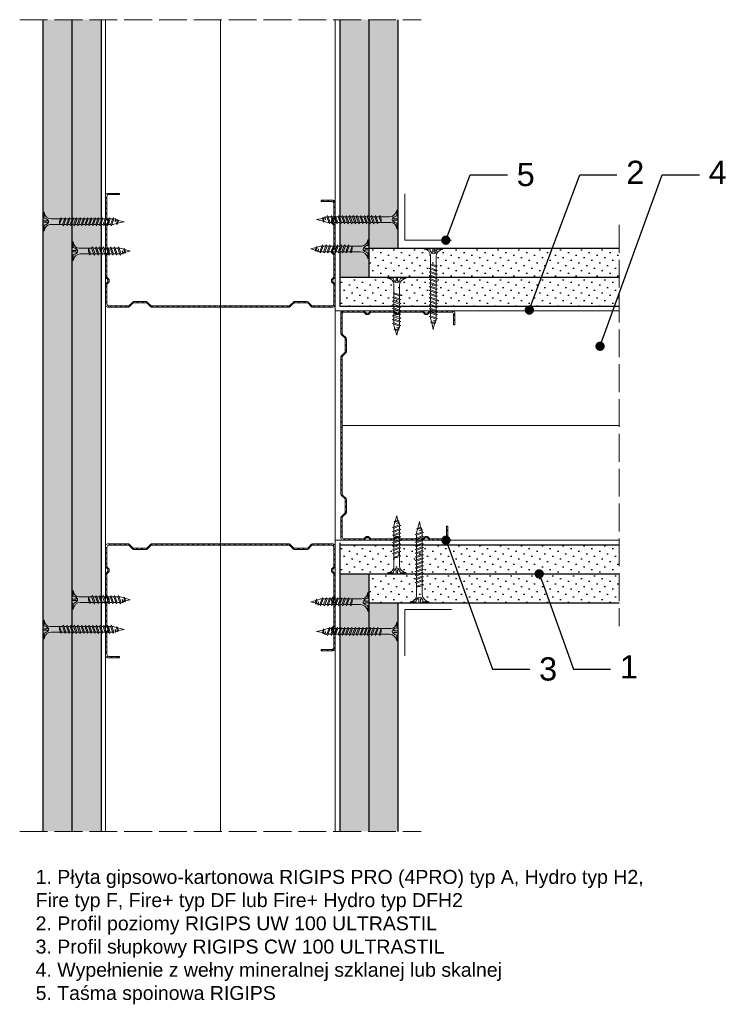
# Model space of a CAD drawing. Header units: millimetres. Extents: x 1644 to 2834, y 592 to 1017.
# Tile 2 of 2: x 2530 to 2834, y 592 to 1017. Entities that reach past the tile are written whole.
import ezdxf
from ezdxf import colors
from ezdxf.entities.mleader import LeaderData, LeaderLine
from ezdxf.math import Vec2, Vec3

# ---------------------------------------------------------------- set-up
doc = ezdxf.new("R2010")
doc.units = ezdxf.units.MM
doc.linetypes.add('ACAD_ISO02W100', pattern=[15, 12, -3])
for name, color, linetype, lineweight in [('_ISOVER WELNA', 7, 'BATTING', 9), ('_RIGIPS AKCESORIA', 7, 'Continuous', 18), ('_RIGIPS G-K', 7, 'Continuous', 25), ('_RIGIPS PROFIL', 7, 'Continuous', 18), ('OPISY', 7, 'Continuous', 9), ('PRZERYWANA', 7, 'ACAD_ISO02W100', 9)]:
    doc.layers.add(name, color=color, linetype=linetype, lineweight=lineweight)
doc.styles.get("Standard").update_dxf_attribs({"font": 'arial.ttf'})
doc.linetypes.add('BATTING', pattern='A,0.00254,-2.54,[134,ltypeshp.shx,S=2.54,R=0,X=-2.54,Y=0],-5.08,[134,ltypeshp.shx,S=2.54,R=180,X=2.54,Y=0],-2.54', length=10.16254)

# ---------------------------------------------------------------- blocks, each defined once
blk = doc.blocks.new('TN 25')
at = {"layer": '_RIGIPS AKCESORIA'}
for p, q in [((0, -0.84), (0, 7.16)), ((0, 7.16), (0.46, 7.16)), ((0.46, 4.78), (0, 4.78)), ((0.46, 7.16), (0.46, 4.78)), ((3.02, 4.46), (8.47, 4.46)), ((7.12, 4.46), (7.12, 3.18)), ((8.03, 2.01), (7.12, 4.46)), ((8.47, 4.46), (8.79, 5)), ((9.61, 1.51), (8.47, 4.46)), ((8.79, 5), (9.93, 2.01)), ((9, 4.46), (10.1, 4.46)), ((10.1, 4.46), (10.41, 5)), ((11.23, 1.51), (10.1, 4.46)), ((10.41, 5), (11.56, 2.01)), ((10.62, 4.46), (11.67, 4.46)), ((11.67, 4.46), (11.99, 5)), ((12.81, 1.51), (11.67, 4.46)), ((11.99, 5), (13.14, 2.01)), ((12.2, 4.46), (13.21, 4.46)), ((13.21, 4.46), (13.52, 5)), ((14.34, 1.51), (13.21, 4.46)), ((13.52, 5), (14.67, 2.01)), ((13.73, 4.46), (14.8, 4.46)), ((14.8, 4.46), (15.12, 5)), ((15.94, 1.51), (14.8, 4.46)), ((15.12, 5), (16.26, 2.01)), ((15.33, 4.46), (16.42, 4.46)), ((16.42, 4.46), (16.73, 5)), ((17.55, 1.51), (16.42, 4.46)), ((16.73, 5), (17.88, 2.01)), ((16.94, 4.46), (17.99, 4.46)), ((17.99, 4.46), (18.31, 5)), ((19.13, 1.51), (17.99, 4.46)), ((18.31, 5), (19.45, 2.01)), ((18.52, 4.46), (19.68, 4.46)), ((19.68, 4.46), (20, 5)), ((20.82, 1.51), (19.68, 4.46)), ((20, 5), (21.14, 2.01)), ((20.21, 4.46), (20.7, 4.46)), ((20.7, 4.46), (22.28, 3.98)), ((22.28, 3.98), (22.56, 4.37)), ((22.56, 4.37), (23.03, 2.71)), ((0, 3.5), (1.77, 3.5)), ((0, 2.83), (1.77, 2.83)), ((0.46, 1.64), (0, 1.64)), ((0.46, -0.84), (0.46, 1.64)), ((1.77, 3.5), (1.77, 4.2)), ((1.77, 2.83), (1.77, 2.18)), ((7.49, 2.01), (3.55, 2.01)), ((7.12, 3.18), (7.65, 1.53)), ((7.65, 1.53), (8.03, 2.01)), ((9.41, 2.01), (8.03, 2.01)), ((9.93, 2.01), (9.61, 1.51)), ((11.04, 2.01), (9.93, 2.01)), ((11.56, 2.01), (11.23, 1.51)), ((12.61, 2.01), (11.56, 2.01)), ((13.14, 2.01), (12.81, 1.51)), ((14.15, 2.01), (13.14, 2.01)), ((14.67, 2.01), (14.34, 1.51)), ((15.74, 2.01), (14.67, 2.01)), ((16.26, 2.01), (15.94, 1.51)), ((17.36, 2.01), (16.26, 2.01)), ((17.88, 2.01), (17.55, 1.51)), ((18.93, 2.01), (17.88, 2.01)), ((19.45, 2.01), (19.13, 1.51)), ((19.45, 2.01), (20.62, 2.01)), ((21.14, 2.01), (20.82, 1.51)), ((21.14, 2.01), (21.81, 2.12)), ((21.85, 1.83), (21.67, 3.28)), ((21.67, 3.28), (22.14, 2.4)), ((22.14, 2.4), (21.85, 1.83)), ((22.7, 2.36), (22.14, 2.4)), ((22.7, 2.36), (22.28, 3.98)), ((23.03, 2.71), (22.7, 2.36)), ((22.71, 3.85), (25, 3.24)), ((25, 3.24), (23.03, 2.71)), ((0, -0.84), (0.46, -0.84))]:
    blk.add_line(p, q, dxfattribs=at)
for centre, major_axis, ratio, start_param, end_param in [((3.09, 7.67), (0.17, 3.2), 0.826134, 1.773653, 3.180586), ((-0.04, 0.9), (0, 3.93), 0.848176, -0.720942, -0.151112), ((3.37, -1.57), (0.28, 3.57), 0.832181, 0.035984, 1.430787), ((-2.73, 15.91), (0, 14.76), 0.848176, 3.399396, 3.475072), ((0.59, 4.62), (0, 2.81), 0.848176, 3.475072, 3.862535), ((1.66, 3.18), (0, 0.895), 0.848176, -1.552777, -0.720942), ((1.66, 3.18), (0, 0.895), 0.848176, 3.862535, 4.730408)]:
    blk.add_ellipse(centre, major_axis=major_axis, ratio=ratio, start_param=start_param, end_param=end_param, dxfattribs=at)
blk = doc.blocks.new('CW 100 ULTRASTIL')
h = blk.add_hatch()
h.set_pattern_fill('ANSI31', color=256, scale=0.5, style=0)
h.paths.add_polyline_path([(179.46, 109.85, -0.198912), (179.6, 110.2), (181.11, 111.71, 0.198912), (181.26, 112.06), (181.26, 117.65, 0.198912), (181.11, 118), (179.6, 119.51, -0.198912), (179.46, 119.86), (179.46, 128.31, -0.414214), (180.26, 129.11), (188.58, 129.11, -0.198912), (188.93, 128.96), (189.64, 128.25, 0.198912), (189.99, 128.11), (190.58, 128.11, 0.198912), (190.93, 128.25), (191.64, 128.96, -0.198912), (191.99, 129.11), (201.28, 129.11, -0.198912), (201.63, 128.96), (202.34, 128.25, 0.198912), (202.69, 128.11), (203.28, 128.11, 0.198912), (203.63, 128.25), (204.34, 128.96, -0.198912), (204.69, 129.11), (213.98, 129.11, -0.198912), (214.33, 128.96), (215.04, 128.25, 0.198912), (215.39, 128.11), (215.98, 128.11, 0.198912), (216.33, 128.25), (217.04, 128.96, -0.198912), (217.39, 129.11), (226.56, 129.11, -0.414214), (227.36, 128.31), (227.36, 123.66), (227.91, 123.66), (227.91, 128.86, 0.414214), (227.11, 129.66), (217.39, 129.66, 0.198912), (217.04, 129.51), (216.33, 128.8, -0.198912), (215.98, 128.66), (215.39, 128.66, -0.198912), (215.04, 128.8), (214.33, 129.51, 0.198912), (213.98, 129.66), (204.69, 129.66, 0.198912), (204.34, 129.51), (203.63, 128.8, -0.198912), (203.28, 128.66), (202.69, 128.66, -0.198912), (202.34, 128.8), (201.63, 129.51, 0.198912), (201.28, 129.66), (191.99, 129.66, 0.198912), (191.64, 129.51), (190.93, 128.8, -0.198912), (190.58, 128.66), (189.99, 128.66, -0.198912), (189.64, 128.8), (188.93, 129.51, 0.198912), (188.58, 129.66), (179.71, 129.66, 0.414214), (178.91, 128.86), (178.91, 119.86, 0.198912), (179.05, 119.51), (180.56, 118, -0.198912), (180.71, 117.65), (180.71, 112.06, -0.198912), (180.56, 111.71), (179.05, 110.2, 0.198912), (178.91, 109.85), (178.91, 50.66, 0.198912), (179.05, 50.31), (180.56, 48.8, -0.198912), (180.71, 48.45), (180.71, 42.86, -0.198912), (180.56, 42.51), (179.05, 41, 0.198912), (178.91, 40.65), (178.91, 31.66, 0.414214), (179.71, 30.86), (188.58, 30.86, 0.198912), (188.93, 31), (189.64, 31.71, -0.198912), (189.99, 31.86), (190.58, 31.86, -0.198912), (190.93, 31.71), (191.64, 31, 0.198912), (191.99, 30.86), (201.28, 30.86, 0.198912), (201.63, 31), (202.34, 31.71, -0.198912), (202.69, 31.86), (203.28, 31.86, -0.198912), (203.63, 31.71), (204.34, 31, 0.198912), (204.69, 30.86), (213.98, 30.86, 0.198912), (214.33, 31), (215.04, 31.71, -0.198912), (215.39, 31.86), (215.98, 31.86, -0.198912), (216.33, 31.71), (217.04, 31, 0.198912), (217.39, 30.86), (224.11, 30.86, 0.414214), (224.91, 31.66), (224.91, 36.86), (224.36, 36.86), (224.36, 32.21, -0.414214), (223.56, 31.41), (217.39, 31.41, -0.198912), (217.04, 31.55), (216.33, 32.26, 0.198912), (215.98, 32.41), (215.39, 32.41, 0.198912), (215.04, 32.26), (214.33, 31.55, -0.198912), (213.98, 31.41), (204.69, 31.41, -0.198912), (204.34, 31.55), (203.63, 32.26, 0.198912), (203.28, 32.41), (202.69, 32.41, 0.198912), (202.34, 32.26), (201.63, 31.55, -0.198912), (201.28, 31.41), (191.99, 31.41, -0.198912), (191.64, 31.55), (190.93, 32.26, 0.198912), (190.58, 32.41), (189.99, 32.41, 0.198912), (189.64, 32.26), (188.93, 31.55, -0.198912), (188.58, 31.41), (180.26, 31.41, -0.414214), (179.46, 32.21), (179.46, 40.65, -0.198912), (179.6, 41), (181.11, 42.51, 0.198912), (181.26, 42.86), (181.26, 48.45, 0.198912), (181.11, 48.8), (179.6, 50.31, -0.198912), (179.46, 50.66)])
at = {"layer": '_RIGIPS PROFIL'}
for p, q in [((178.91, 128.86), (178.91, 119.86)), ((179.46, 128.31), (179.46, 119.86)), ((188.58, 129.66), (179.71, 129.66)), ((188.58, 129.11), (180.26, 129.11)), ((188.93, 129.51), (189.64, 128.8)), ((188.93, 128.96), (189.64, 128.25)), ((190.58, 128.66), (189.99, 128.66)), ((190.58, 128.11), (189.99, 128.11)), ((191.64, 129.51), (190.93, 128.8)), ((191.64, 128.96), (190.93, 128.25)), ((201.28, 129.66), (191.99, 129.66)), ((201.28, 129.11), (191.99, 129.11)), ((201.63, 129.51), (202.34, 128.8)), ((201.63, 128.96), (202.34, 128.25)), ((203.28, 128.66), (202.69, 128.66)), ((203.28, 128.11), (202.69, 128.11)), ((204.34, 129.51), (203.63, 128.8)), ((204.34, 128.96), (203.63, 128.25)), ((204.69, 129.66), (213.98, 129.66)), ((204.69, 129.11), (213.98, 129.11)), ((214.33, 129.51), (215.04, 128.8)), ((214.33, 128.96), (215.04, 128.25)), ((215.98, 128.66), (215.39, 128.66)), ((215.98, 128.11), (215.39, 128.11)), ((217.04, 129.51), (216.33, 128.8)), ((217.04, 128.96), (216.33, 128.25)), ((227.11, 129.66), (217.39, 129.66)), ((226.56, 129.11), (217.39, 129.11)), ((227.36, 123.66), (227.36, 128.31)), ((227.91, 123.66), (227.91, 128.86)), ((227.36, 123.66), (227.91, 123.66)), ((180.56, 118), (179.05, 119.51)), ((181.11, 118), (179.6, 119.51)), ((180.71, 117.65), (180.71, 112.06)), ((181.26, 117.65), (181.26, 112.06)), ((180.56, 111.71), (179.05, 110.2)), ((181.11, 111.71), (179.6, 110.2)), ((178.91, 109.85), (178.91, 50.66)), ((179.46, 109.85), (179.46, 50.66)), ((180.56, 48.8), (179.05, 50.31)), ((181.11, 48.8), (179.6, 50.31)), ((180.71, 42.86), (180.71, 48.45)), ((181.26, 42.86), (181.26, 48.45)), ((180.56, 42.51), (179.05, 41)), ((181.11, 42.51), (179.6, 41)), ((178.91, 31.66), (178.91, 40.65)), ((179.46, 32.21), (179.46, 40.65)), ((224.36, 36.86), (224.36, 32.21)), ((224.36, 36.86), (224.91, 36.86)), ((224.91, 36.86), (224.91, 31.66)), ((188.58, 30.86), (179.71, 30.86)), ((188.58, 31.41), (180.26, 31.41)), ((188.93, 31.55), (189.64, 32.26)), ((188.93, 31), (189.64, 31.71)), ((190.58, 32.41), (189.99, 32.41)), ((190.58, 31.86), (189.99, 31.86)), ((191.64, 31.55), (190.93, 32.26)), ((191.64, 31), (190.93, 31.71)), ((201.28, 31.41), (191.99, 31.41)), ((201.28, 30.86), (191.99, 30.86)), ((201.63, 31.55), (202.34, 32.26)), ((201.63, 31), (202.34, 31.71)), ((203.28, 32.41), (202.69, 32.41)), ((203.28, 31.86), (202.69, 31.86)), ((204.34, 31.55), (203.63, 32.26)), ((204.34, 31), (203.63, 31.71)), ((204.69, 31.41), (213.98, 31.41)), ((204.69, 30.86), (213.98, 30.86)), ((214.33, 31.55), (215.04, 32.26)), ((214.33, 31), (215.04, 31.71)), ((215.98, 32.41), (215.39, 32.41)), ((215.98, 31.86), (215.39, 31.86)), ((217.04, 31.55), (216.33, 32.26)), ((217.04, 31), (216.33, 31.71)), ((223.56, 31.41), (217.39, 31.41)), ((224.11, 30.86), (217.39, 30.86))]:
    blk.add_line(p, q, dxfattribs=at)
for centre, radius, start, end in [((179.71, 128.86), 0.8, 90, 180), ((180.26, 128.31), 0.8, 90, 180), ((188.58, 129.16), 0.5, 45, 90), ((188.58, 128.61), 0.5, 45, 90), ((189.99, 129.16), 0.5, 225, 270), ((189.99, 128.61), 0.5, 225, 270), ((190.58, 129.16), 0.5, 270, 315), ((190.58, 128.61), 0.5, 270, 315), ((191.99, 129.16), 0.5, 90, 135), ((191.99, 128.61), 0.5, 90, 135), ((201.28, 129.16), 0.5, 45, 90), ((201.28, 128.61), 0.5, 45, 90), ((202.69, 129.16), 0.5, 225, 270), ((202.69, 128.61), 0.5, 225, 270), ((203.28, 129.16), 0.5, 270, 315), ((203.28, 128.61), 0.5, 270, 315), ((204.69, 129.16), 0.5, 90, 135), ((204.69, 128.61), 0.5, 90, 135), ((213.98, 129.16), 0.5, 45, 90), ((213.98, 128.61), 0.5, 45, 90), ((215.39, 129.16), 0.5, 225, 270), ((215.39, 128.61), 0.5, 225, 270), ((215.98, 129.16), 0.5, 270, 315), ((215.98, 128.61), 0.5, 270, 315), ((217.39, 129.16), 0.5, 90, 135), ((217.39, 128.61), 0.5, 90, 135), ((226.56, 128.31), 0.8, 0, 90), ((227.11, 128.86), 0.8, 0, 90), ((179.41, 119.86), 0.5, 180, 225), ((179.96, 119.86), 0.5, 180, 225), ((180.21, 117.65), 0.5, 0, 45), ((180.76, 117.65), 0.5, 0, 45), ((180.21, 112.06), 0.5, 315, 0), ((180.76, 112.06), 0.5, 315, 0), ((179.41, 109.85), 0.5, 135, 180), ((179.96, 109.85), 0.5, 135, 180), ((179.41, 50.66), 0.5, 180, 225), ((179.96, 50.66), 0.5, 180, 225), ((180.21, 48.45), 0.5, 0, 45), ((180.76, 48.45), 0.5, 0, 45), ((180.21, 42.86), 0.5, 315, 0), ((180.76, 42.86), 0.5, 315, 0), ((179.41, 40.65), 0.5, 135, 180), ((179.96, 40.65), 0.5, 135, 180), ((179.71, 31.66), 0.8, 180, 270), ((180.26, 32.21), 0.8, 180, 270), ((188.58, 31.91), 0.5, 270, 315), ((188.58, 31.36), 0.5, 270, 315), ((189.99, 31.91), 0.5, 90, 135), ((189.99, 31.36), 0.5, 90, 135), ((190.58, 31.91), 0.5, 45, 90), ((190.58, 31.36), 0.5, 45, 90), ((191.99, 31.91), 0.5, 225, 270), ((191.99, 31.36), 0.5, 225, 270), ((201.28, 31.91), 0.5, 270, 315), ((201.28, 31.36), 0.5, 270, 315), ((202.69, 31.91), 0.5, 90, 135), ((202.69, 31.36), 0.5, 90, 135), ((203.28, 31.91), 0.5, 45, 90), ((203.28, 31.36), 0.5, 45, 90), ((204.69, 31.91), 0.5, 225, 270), ((204.69, 31.36), 0.5, 225, 270), ((213.98, 31.91), 0.5, 270, 315), ((213.98, 31.36), 0.5, 270, 315), ((215.39, 31.91), 0.5, 90, 135), ((215.39, 31.36), 0.5, 90, 135), ((215.98, 31.91), 0.5, 45, 90), ((215.98, 31.36), 0.5, 45, 90), ((217.39, 31.91), 0.5, 225, 270), ((217.39, 31.36), 0.5, 225, 270), ((223.56, 32.21), 0.8, 270, 0), ((224.11, 31.66), 0.8, 270, 0)]:
    blk.add_arc(centre, radius, start, end, dxfattribs=at)
blk = doc.blocks.new('TN 35')
at = {"layer": '_RIGIPS AKCESORIA'}
for p, q in [((0, -0.84), (0, 7.16)), ((0, 7.16), (0.46, 7.16)), ((0.46, 4.78), (0, 4.78)), ((0.46, 7.16), (0.46, 4.78)), ((3.02, 4.46), (8.47, 4.46)), ((7.12, 4.46), (7.12, 3.18)), ((8.03, 2.01), (7.12, 4.46)), ((8.47, 4.46), (8.79, 5)), ((9.61, 1.51), (8.47, 4.46)), ((8.79, 5), (9.93, 2.01)), ((9, 4.46), (10.1, 4.46)), ((10.1, 4.46), (10.41, 5)), ((11.23, 1.51), (10.1, 4.46)), ((10.41, 5), (11.56, 2.01)), ((10.62, 4.46), (11.67, 4.46)), ((11.67, 4.46), (11.99, 5)), ((12.81, 1.51), (11.67, 4.46)), ((11.99, 5), (13.14, 2.01)), ((12.2, 4.46), (13.21, 4.46)), ((13.21, 4.46), (13.52, 5)), ((14.34, 1.51), (13.21, 4.46)), ((13.52, 5), (14.67, 2.01)), ((13.73, 4.46), (14.8, 4.46)), ((14.8, 4.46), (15.12, 5)), ((15.94, 1.51), (14.8, 4.46)), ((15.12, 5), (16.26, 2.01)), ((15.33, 4.46), (16.42, 4.46)), ((16.42, 4.46), (16.73, 5)), ((17.55, 1.51), (16.42, 4.46)), ((16.73, 5), (17.88, 2.01)), ((16.94, 4.46), (17.99, 4.46)), ((17.99, 4.46), (18.31, 5)), ((19.13, 1.51), (17.99, 4.46)), ((18.31, 5), (19.45, 2.01)), ((18.52, 4.46), (19.57, 4.46)), ((19.57, 4.46), (19.88, 5)), ((20.7, 1.51), (19.57, 4.46)), ((19.88, 5), (21.03, 2.01)), ((20.09, 4.46), (21.14, 4.46)), ((21.14, 4.46), (21.46, 5)), ((22.28, 1.51), (21.14, 4.46)), ((21.46, 5), (22.6, 2.01)), ((21.67, 4.46), (22.72, 4.46)), ((22.72, 4.46), (23.03, 5)), ((23.85, 1.51), (22.72, 4.46)), ((23.03, 5), (24.18, 2.01)), ((23.24, 4.46), (24.29, 4.46)), ((24.29, 4.46), (24.61, 5)), ((25.43, 1.51), (24.29, 4.46)), ((24.61, 5), (25.75, 2.01)), ((24.81, 4.46), (25.87, 4.46)), ((25.87, 4.46), (26.18, 5)), ((27, 1.51), (25.87, 4.46)), ((26.18, 5), (27.33, 2.01)), ((26.39, 4.46), (27.44, 4.46)), ((27.44, 4.46), (27.76, 5)), ((28.58, 1.51), (27.44, 4.46)), ((27.76, 5), (28.9, 2.01)), ((27.96, 4.46), (29.13, 4.46)), ((29.13, 4.46), (29.45, 5)), ((30.27, 1.51), (29.13, 4.46)), ((29.45, 5), (30.59, 2.01)), ((29.65, 4.46), (30.15, 4.46)), ((30.15, 4.46), (31.73, 3.98)), ((31.73, 3.98), (32.01, 4.37)), ((32.01, 4.37), (32.48, 2.71)), ((0, 3.5), (1.77, 3.5)), ((0, 2.83), (1.77, 2.83)), ((0.46, 1.64), (0, 1.64)), ((0.46, -0.84), (0.46, 1.64)), ((1.77, 3.5), (1.77, 4.2)), ((1.77, 2.83), (1.77, 2.18)), ((7.49, 2.01), (3.55, 2.01)), ((7.12, 3.18), (7.65, 1.53)), ((7.65, 1.53), (8.03, 2.01)), ((9.41, 2.01), (8.03, 2.01)), ((9.93, 2.01), (9.61, 1.51)), ((11.04, 2.01), (9.93, 2.01)), ((11.56, 2.01), (11.23, 1.51)), ((12.61, 2.01), (11.56, 2.01)), ((13.14, 2.01), (12.81, 1.51)), ((14.15, 2.01), (13.14, 2.01)), ((14.67, 2.01), (14.34, 1.51)), ((15.74, 2.01), (14.67, 2.01)), ((16.26, 2.01), (15.94, 1.51)), ((17.36, 2.01), (16.26, 2.01)), ((17.88, 2.01), (17.55, 1.51)), ((18.93, 2.01), (17.84, 2.01)), ((19.45, 2.01), (19.13, 1.51)), ((20.51, 2.01), (19.41, 2.01)), ((21.03, 2.01), (20.7, 1.51)), ((22.08, 2.01), (20.99, 2.01)), ((22.6, 2.01), (22.28, 1.51)), ((23.66, 2.01), (22.56, 2.01)), ((24.18, 2.01), (23.85, 1.51)), ((25.23, 2.01), (24.14, 2.01)), ((25.75, 2.01), (25.43, 1.51)), ((26.81, 2.01), (25.71, 2.01)), ((27.33, 2.01), (27, 1.51)), ((28.38, 2.01), (27.33, 2.01)), ((28.9, 2.01), (28.58, 1.51)), ((28.9, 2.01), (30.07, 2.01)), ((30.59, 2.01), (30.27, 1.51)), ((30.59, 2.01), (31.26, 2.12)), ((31.3, 1.83), (31.12, 3.28)), ((31.12, 3.28), (31.59, 2.4)), ((31.59, 2.4), (31.3, 1.83)), ((32.15, 2.36), (31.59, 2.4)), ((32.15, 2.36), (31.73, 3.98)), ((32.48, 2.71), (32.15, 2.36)), ((32.16, 3.85), (35, 3.24)), ((35, 3.24), (32.48, 2.71)), ((0, -0.84), (0.46, -0.84))]:
    blk.add_line(p, q, dxfattribs=at)
for centre, major_axis, ratio, start_param, end_param in [((3.09, 7.67), (0.17, 3.2), 0.826134, 1.773653, 3.180586), ((-0.04, 0.9), (0, 3.93), 0.848176, -0.720942, -0.151112), ((3.37, -1.57), (0.28, 3.57), 0.832181, 0.035984, 1.430787), ((-2.73, 15.91), (0, 14.76), 0.848176, 3.399396, 3.475072), ((0.59, 4.62), (0, 2.81), 0.848176, 3.475072, 3.862535), ((1.66, 3.18), (0, 0.895), 0.848176, -1.552777, -0.720942), ((1.66, 3.18), (0, 0.895), 0.848176, 3.862535, 4.730408)]:
    blk.add_ellipse(centre, major_axis=major_axis, ratio=ratio, start_param=start_param, end_param=end_param, dxfattribs=at)
blk = doc.blocks.new('_Dot')
at = {"color": 0, "linetype": 'ByBlock', "lineweight": -2}
blk.add_line((-0.5, 0), (-1, 0), dxfattribs=at)
at = {"color": 0, "linetype": 'ByBlock', "const_width": 0.5}
blk.add_lwpolyline([(-0.25, 0, 1), (0.25, 0, 1)], format="xyb", close=True, dxfattribs=at)

msp = doc.modelspace()

# ---------------------------------------------------------------- hatches: boundary and pattern name
at = {"layer": '_RIGIPS G-K'}
h = msp.add_hatch(dxfattribs=at)
h.set_pattern_fill('DOTS', color=256, scale=2, angle=45, style=0)
h.set_pattern_definition([(45, (383.0923, -674.6476), (-1.122532, 3.367596), [0, -3.175])])
h.paths.add_polyline_path([(2539.8, 666.91), (2552.3, 666.91), (2552.3, 1016.52), (2539.8, 1016.52)])
h = msp.add_hatch(dxfattribs=at)
h.set_pattern_fill('DOTS', color=256, scale=2, angle=45, style=0)
h.set_pattern_definition([(45, (395.5923, -674.6476), (-1.122532, 3.367596), [0, -3.175])])
h.paths.add_polyline_path([(2552.3, 666.91), (2564.8, 666.91), (2564.8, 1016.52), (2552.3, 1016.52)])
h = msp.add_hatch(dxfattribs=at)
h.set_pattern_fill('DOTS', color=256, scale=2, angle=45, style=0)
h.set_pattern_definition([(45, (397.3923, -674.6476), (-1.122532, 3.367596), [0, -3.175])])
h.paths.add_polyline_path([(2680.1, 1016.52), (2667.6, 1016.52), (2667.6, 905.62), (2680.1, 905.62)])
h.paths.add_polyline_path([(2667.6, 666.91), (2680.1, 666.91), (2680.1, 777.82), (2667.6, 777.82)])
h = msp.add_hatch(dxfattribs=at)
h.set_pattern_fill('DOTS', color=256, scale=2, angle=45, style=0)
h.set_pattern_definition([(45, (397.3923, -198.1678), (-1.122532, 3.367596), [0, -3.175])])
h.paths.add_polyline_path([(2692.6, 1016.52), (2680.1, 1016.52), (2680.1, 918.12), (2692.6, 918.12)])
h.paths.add_polyline_path([(2692.6, 765.32), (2680.1, 765.32), (2680.1, 666.91), (2692.6, 666.91)])
h = msp.add_hatch(dxfattribs=at)
h.set_pattern_fill('DOTS', color=256, scale=2, angle=45, style=0)
h.set_pattern_definition([(45, (925.0983, -197.2678), (-1.122532, 3.367596), [0, -3.175])])
h.paths.add_polyline_path([(2787.9, 918.12), (2680.1, 918.12), (2680.1, 905.62), (2787.9, 905.62)])
h = msp.add_hatch(dxfattribs=at)
h.set_pattern_fill('DOTS', color=256, scale=2, angle=45, style=0)
h.set_pattern_definition([(45, (925.0983, -673.7476), (-1.122532, 3.367596), [0, -3.175])])
h.paths.add_polyline_path([(2787.9, 905.62), (2667.6, 905.62), (2667.6, 893.12), (2787.9, 893.12)])
h = msp.add_hatch(dxfattribs=at)
h.set_pattern_fill('DOTS', color=256, scale=2, angle=45, style=0)
h.set_pattern_definition([(45, (925.0983, -725.5476), (-1.122532, 3.367596), [0, -3.175])])
h.paths.add_polyline_path([(2787.9, 790.32), (2667.6, 790.32), (2667.6, 777.82), (2787.9, 777.82)])
h = msp.add_hatch(dxfattribs=at)
h.set_pattern_fill('DOTS', color=256, scale=2, angle=45, style=0)
h.set_pattern_definition([(45, (925.0983, -249.0678), (-1.122532, 3.367596), [0, -3.175])])
h.paths.add_polyline_path([(2787.9, 777.82), (2680.1, 777.82), (2680.1, 765.32), (2787.9, 765.32)])

# ---------------------------------------------------------------- linework, layer by layer
at = {"layer": '_ISOVER WELNA', "ltscale": 4.8}
for p, q in [((2616.2, 1016.52), (2616.2, 666.91)), ((2787.9, 841.72), (2668.65, 841.72))]:
    msp.add_line(p, q, dxfattribs=at)
at = {"layer": '_RIGIPS AKCESORIA'}
for points in [[(2695.65, 941.53), (2695.65, 921.53), (2715.65, 921.53)], [(2695.65, 742.52), (2695.65, 762.52), (2715.65, 762.52)]]:
    msp.add_lwpolyline(points, dxfattribs=at)
at = {"layer": '_RIGIPS G-K'}
for p, q in [((2539.8, 1016.52), (2539.8, 666.91)), ((2552.3, 1016.52), (2552.3, 666.91)), ((2564.8, 1016.52), (2564.8, 666.91)), ((2667.6, 1016.52), (2667.6, 893.12)), ((2680.1, 1016.52), (2680.1, 905.62)), ((2692.6, 1016.52), (2692.6, 918.12)), ((2680.1, 918.12), (2787.9, 918.12)), ((2667.6, 905.62), (2787.9, 905.62)), ((2667.6, 893.12), (2787.9, 893.12)), ((2667.6, 791.22), (2667.6, 666.91)), ((2667.6, 790.32), (2787.9, 790.32)), ((2667.6, 777.82), (2787.9, 777.82)), ((2680.1, 777.82), (2680.1, 666.91)), ((2680.1, 765.32), (2787.9, 765.32)), ((2692.6, 765.32), (2692.6, 666.91))]:
    msp.add_line(p, q, dxfattribs=at)
at = {"layer": '_RIGIPS PROFIL'}
for p, q in [((2566.8, 1016.52), (2566.8, 666.91)), ((2665.6, 1016.52), (2665.6, 666.91)), ((2665.6, 891.12), (2787.9, 891.12)), ((2665.6, 792.32), (2787.9, 792.32))]:
    msp.add_line(p, q, dxfattribs=at)
at = {"layer": 'PRZERYWANA'}
for p, q in [((2529.8, 1016.52), (2702.6, 1016.52)), ((2787.9, 928.12), (2787.9, 755.32)), ((2529.8, 666.91), (2702.6, 666.91))]:
    msp.add_line(p, q, dxfattribs=at)

# ---------------------------------------------------------------- block references
at = {"layer": '_RIGIPS AKCESORIA', "xscale": -1}
for name, p, rotation in [('TN 35', (2539.8, 932.74), 180), ('TN 35', (2711.12, 918.12), 90), ('TN 25', (2695.34, 905.62), 90)]:
    msp.add_blockref(name, p, dxfattribs=dict(at, rotation=rotation))
at = {"layer": '_RIGIPS AKCESORIA'}
for name, p, rotation in [('TN 35', (2692.6, 933.64), 180), ('TN 25', (2695.34, 777.82), 90), ('TN 35', (2705.12, 765.32), 90)]:
    msp.add_blockref(name, p, dxfattribs=dict(at, rotation=rotation))
for name, p in [('TN 25', (2552.3, 913.63)), ('TN 25', (2552.3, 763.47)), ('TN 35', (2539.8, 750.69))]:
    msp.add_blockref(name, p, dxfattribs=at)
at = {"layer": '_RIGIPS AKCESORIA', "xscale": -1}
for name, p in [('TN 25', (2680.1, 914.53)), ('TN 25', (2680.1, 762.57)), ('TN 35', (2692.6, 749.79))]:
    msp.add_blockref(name, p, dxfattribs=at)
at = {"layer": '_RIGIPS PROFIL', "rotation": 90}
msp.add_blockref('CW 100 ULTRASTIL', (2696.45, 713.81), dxfattribs=at)
at = {"layer": '_RIGIPS PROFIL'}
msp.add_blockref('CW 100 ULTRASTIL', (2489.19, 761.46), dxfattribs=at)
at = {"layer": '_RIGIPS PROFIL', "xscale": -1, "rotation": 90}
msp.add_blockref('CW 100 ULTRASTIL', (2696.45, 969.62), dxfattribs=at)

# ---------------------------------------------------------------- texts
at = {"insert": (2536.66, 650.3), "char_height": 6, "width": 263.352, "attachment_point": 1}
msp.add_mtext('1. Płyta gipsowo-kartonowa RIGIPS PRO (4PRO) typ A, Hydro typ H2, Fire typ F, Fire+ typ DF lub Fire+ Hydro typ DFH2\\P2. Profil poziomy RIGIPS UW 100 ULTRASTIL\\P3. Profil słupkowy RIGIPS CW 100 ULTRASTIL\\P4. Wypełnienie z wełny mineralnej szklanej lub skalnej\\P5. Taśma spoinowa RIGIPS', dxfattribs=at)

# ---------------------------------------------------------------- leaders
at = {"layer": 'OPISY'}
ml = msp.add_multileader_mtext('Standard', dxfattribs=at)
ml.set_content('5', color=256)
ml.set_leader_properties()
ml.set_arrow_properties(name='DOT')
ml.build(insert=Vec2(0, 0))
ctx = ml.context
ctx.base_point, ctx.char_height, ctx.landing_gap_size, ctx.plane_origin = Vec3(2739.78, 949.76), 10, 4, Vec3(2547.19, 1093.42)
notes = []
notes.append((ctx, [(0, (1, 1, 0), (2723.78, 949.76), (1, 0), 16, [(0, [(2713.27, 921.53)], 0, [])])]))
ctx.mtext.insert, ctx.mtext.flow_direction = Vec3(2743.78, 954.84), 5
ml = msp.add_multileader_mtext('Standard', dxfattribs=at)
ml.set_content('2', color=256)
ml.set_leader_properties()
ml.set_arrow_properties(name='DOT')
ml.build(insert=Vec2(0, 0))
ctx = ml.context
ctx.base_point, ctx.char_height, ctx.landing_gap_size, ctx.plane_origin = Vec3(2786.94, 949.76), 10, 4, Vec3(2594.35, 1093.42)
notes.append((ctx, [(0, (1, 1, 0), (2770.94, 949.76), (1, 0), 16, [(0, [(2749.23, 891.47)], 0, [])])]))
ctx.mtext.insert, ctx.mtext.flow_direction = Vec3(2790.94, 955.76), 5
ml = msp.add_multileader_mtext('Standard', dxfattribs=at)
ml.set_content('4', color=256)
ml.set_leader_properties()
ml.set_arrow_properties(name='DOT')
ml.build(insert=Vec2(0, 0))
ctx = ml.context
ctx.base_point, ctx.char_height, ctx.landing_gap_size, ctx.plane_origin = Vec3(2822.45, 949.76), 10, 4, Vec3(2629.86, 1093.42)
notes.append((ctx, [(0, (1, 1, 0), (2806.45, 949.76), (1, 0), 16, [(0, [(2779.66, 875.87)], 0, [])])]))
ctx.mtext.insert, ctx.mtext.flow_direction = Vec3(2826.45, 955.76), 5
ml = msp.add_multileader_mtext('Standard', dxfattribs=at)
ml.set_content('3', color=256)
ml.set_leader_properties()
ml.set_arrow_properties(name='DOT')
ml.build(insert=Vec2(0, 0))
ctx = ml.context
ctx.base_point, ctx.char_height, ctx.landing_gap_size, ctx.plane_origin = Vec3(2749.41, 736.78), 10, 4, Vec3(2556.83, 593.12)
notes.append((ctx, [(0, (1, 1, 0), (2733.41, 736.78), (1, 0), 16, [(0, [(2713.33, 792.32)], 0, [])])]))
ctx.mtext.insert, ctx.mtext.flow_direction = Vec3(2753.41, 741.87), 5
ml = msp.add_multileader_mtext('Standard', dxfattribs=at)
ml.set_content('1', color=256)
ml.set_leader_properties()
ml.set_arrow_properties(name='DOT')
ml.build(insert=Vec2(0, 0))
ctx = ml.context
ctx.base_point, ctx.char_height, ctx.landing_gap_size, ctx.plane_origin = Vec3(2784.19, 736.78), 10, 4, Vec3(2591.6, 593.12)
notes.append((ctx, [(0, (1, 1, 0), (2768.19, 736.78), (1, 0), 16, [(0, [(2753.49, 777.82)], 0, [])])]))
ctx.mtext.insert, ctx.mtext.flow_direction = Vec3(2788.19, 742.78), 5
for ctx, leaders in notes:
    for number, flags, end, landing, length, lines in leaders:
        leader = LeaderData()
        leader.index, (leader.has_last_leader_line, leader.has_dogleg_vector, leader.attachment_direction) = number, flags
        leader.last_leader_point, leader.dogleg_vector, leader.dogleg_length = Vec3(end), Vec3(landing), length
        for number, points, colour, breaks in lines:
            line = LeaderLine()
            line.index, line.vertices, line.color, line.breaks = number, Vec3.list(points), colors.encode_raw_color(colour), breaks
            leader.lines.append(line)
        ctx.leaders.append(leader)

doc.saveas('drawing.dxf')
